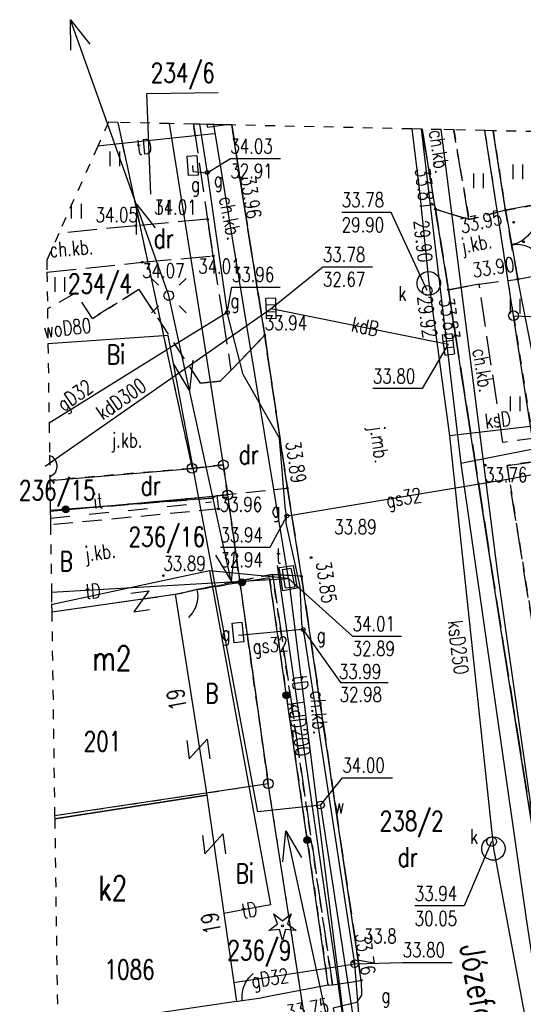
# Model space of a CAD drawing. Extents: x 6550385 to 6550663, y 5985693 to 5985865.
# Tile 4 of 19: x 6550459 to 6550485, y 5985800 to 5985850. Entities that reach past the tile are written whole.
import ezdxf
from ezdxf.enums import TextEntityAlignment as Align

# ---------------------------------------------------------------- set-up
doc = ezdxf.new("R2010")
doc.units = 0
doc.header["$MEASUREMENT"] = 0
for name, pattern in [('1', [2, 1, -1]), ('2', [1, 0.5, -0.5]), ('423', [2, 1.5, -0.5]), ('424', [1.5, 1, -0.5]), ('901', [0])]:
    doc.linetypes.add(name, pattern=pattern)
doc.layers.get('0').update_dxf_attribs({"linetype": 'CONTINUOUS'})
for name, color, linetype in [('202-PUNKT_GRANICZNY', 7, 'CONTINUOUS'), ('210-OZNACZENIE_KONTURU_UZY', 7, 'CONTINUOUS'), ('211-NUMER_DZIALKI_EWIDENCY', 7, 'CONTINUOUS'), ('218-KONTUR_UZYTKU_GRUNTOWE', 7, 'CONTINUOUS'), ('219-DZIALKA_EWIDENCYJNA', 7, 'CONTINUOUS'), ('238-PUNKT_ADRESOWY_BUDYNKU', 7, 'CONTINUOUS'), ('312-BUDYNEK_EWIDENCYJNY', 7, 'CONTINUOUS'), ('312-OZNACZENIE_BUDYNKU_EWI', 7, 'CONTINUOUS'), ('994-NAZWA_ULICY', 7, 'CONTINUOUS'), ('BRAMA', 7, 'CONTINUOUS'), ('CHODNIK', 7, 'CONTINUOUS'), ('CHODNIK-ATR17', 7, 'CONTINUOUS'), ('DRZEWO_IGLASTE', 7, 'CONTINUOUS'), ('FURTKA', 7, 'CONTINUOUS'), ('INNY_OBIEKT_ZAGOSPODAROWAN', 7, 'CONTINUOUS'), ('JEZDNIA', 7, 'CONTINUOUS'), ('JEZDNIA-ATR17', 7, 'CONTINUOUS'), ('KOMORA_PODZIEMNA', 7, 'CONTINUOUS'), ('KRATKA_SCIEKOWA', 7, 'CONTINUOUS'), ('KRAWEZNIK', 7, 'CONTINUOUS'), ('LATARNIA', 7, 'CONTINUOUS'), ('OBUDOWA_OCHRONNA_PRZEWODU', 7, 'CONTINUOUS'), ('OGRODZENIE_TRWALE', 7, 'CONTINUOUS'), ('PIKIETA_NATURALNA', 7, 'CONTINUOUS'), ('PIKIETA_NATURALNA-ATR2', 7, 'CONTINUOUS'), ('PIKIETA_SZTUCZNA', 7, 'CONTINUOUS'), ('PIKIETA_SZTUCZNA-ATR2', 7, 'CONTINUOUS'), ('PRZEWOD_ELEKTROENERGETYCZ0', 7, 'CONTINUOUS'), ('PRZEWOD_GAZOWY', 7, 'CONTINUOUS'), ('PRZEWOD_GAZOWY-ATR1', 7, 'CONTINUOUS'), ('PRZEWOD_KANALIZACYJNY', 7, 'CONTINUOUS'), ('PRZEWOD_KANALIZACYJNY-ATR1', 7, 'CONTINUOUS'), ('PRZEWOD_TELEKOMUNIKACYJNY_', 7, 'CONTINUOUS'), ('PRZEWOD_WODOCIAGOWY', 7, 'CONTINUOUS'), ('PRZEWOD_WODOCIAGOWY-ATR1', 7, 'CONTINUOUS'), ('RZEDNA-ATR2', 7, 'CONTINUOUS'), ('RZEDNA-ATR3', 7, 'CONTINUOUS'), ('STUDNIA_KANALIZACYJNA', 7, 'CONTINUOUS'), ('SZAFA_GAZOWA_LUB_KONTENER', 7, 'CONTINUOUS'), ('SZAFA_GAZOWA_LUB_KONTENER-', 7, 'CONTINUOUS'), ('TRAWNIK', 7, 'CONTINUOUS'), ('WJAZD_DO_POZIEMIA', 7, 'CONTINUOUS'), ('WLAZ_DO_KOMORY_LUB_KANALU', 7, 'CONTINUOUS'), ('WLAZ_DO_KOMORY_LUB_KANALU-', 7, 'CONTINUOUS'), ('WLAZ_DO_KOMORY_LUB_KANALU_', 7, 'CONTINUOUS'), ('ZAKRES', 7, 'CONTINUOUS'), ('ZASUWA_LUB_ZAWOR', 7, 'CONTINUOUS'), ('ZASUWA_LUB_ZAWOR-ATR17', 7, 'CONTINUOUS')]:
    doc.layers.add(name, color=color, linetype=linetype)
doc.styles.add('STYL_ARIAL', font='simplex', dxfattribs={"width": 0.75, "oblique": 0.1})

# ---------------------------------------------------------------- blocks, each defined once
blk = doc.blocks.new('202')
at = {"color": 0}
blk.add_circle((0, 0), 0.25, dxfattribs=at)
blk = doc.blocks.new('US22')
at = {"color": 7}
blk.add_polyline3d([(0, 0.25, 0), (0.1352, 0.2103, 0), (0.2274, 0.1039, 0), (0.2475, -0.0356, 0), (0.1889, -0.1637, 0), (0.0704, -0.2399, 0), (-0.0704, -0.2399, 0), (-0.1889, -0.1637, 0), (-0.2475, -0.0356, 0), (-0.2274, 0.1039, 0), (-0.1352, 0.2103, 0), (0, 0.25, 0)], dxfattribs=at)
blk = doc.blocks.new('US25')
at = {"color": 7}
blk.add_polyline3d([(0.2003, -0.0001, 0), (0.1535, -0.1287, 0), (0.035, -0.1971, 0), (-0.0997, -0.1733, 0), (-0.1876, -0.0685, 0), (-0.1876, 0.0683, 0), (-0.0997, 0.1731, 0), (0.035, 0.1968, 0), (0.1535, 0.1284, 0), (0.2003, -0.0001, 0)], dxfattribs=at)
blk = doc.blocks.new('US05')
at = {"color": 7}
for points in [[(-0.525, 0.25, 0), (-0.175, 0.25, 0)], [(-0.525, -0.25, 0), (-0.525, 0.25, 0)], [(-0.175, 0.25, 0), (0.175, 0.25, 0)], [(-0.175, -0.25, 0), (-0.175, 0.25, 0)], [(0.175, 0.25, 0), (0.525, 0.25, 0)], [(0.175, -0.25, 0), (0.175, 0.25, 0)], [(0.525, -0.25, 0), (0.525, 0.25, 0)], [(-0.525, -0.25, 0), (-0.175, -0.25, 0)], [(-0.175, -0.25, 0), (0.175, -0.25, 0)], [(0.175, -0.25, 0), (0.525, -0.25, 0)]]:
    blk.add_polyline3d(points, dxfattribs=at)
blk = doc.blocks.new('PW02')
at = {"color": 7}
blk.add_polyline3d([(0.045, 0, 0), (0.0318, -0.0318, 0), (0, -0.045, 0), (-0.0318, -0.0318, 0), (-0.045, 0, 0), (-0.0318, 0.0318, 0), (0, 0.045, 0), (0.0318, 0.0318, 0), (0.045, 0, 0)], dxfattribs=at)
blk = doc.blocks.new('OK02')
at = {"color": 7}
for points in [[(-0.75, 1.299, 0), (-0.4963, 1.1147, 0), (-0.2865, 0.8817, 0), (-0.1297, 0.6101, 0), (-0.0328, 0.3119, 0), (0, 0, 0)], [(0, 0, 0), (0.0328, 0.3119, 0), (0.1297, 0.6101, 0), (0.2865, 0.8817, 0), (0.4963, 1.1147, 0), (0.75, 1.299, 0)]]:
    blk.add_polyline3d(points, dxfattribs=at)
blk = doc.blocks.new('OK04')
at = {"color": 7}
blk.add_polyline3d([(0, 0.001, 0), (0.0328, 0.3129, 0), (0.1297, 0.6111, 0), (0.2865, 0.8827, 0), (0.4963, 1.1157, 0), (0.75, 1.3, 0)], dxfattribs=at)
blk = doc.blocks.new('PW01')
at = {"color": 7}
blk.add_polyline3d([(0.045, 0, 0), (0.0318, -0.0318, 0), (0, -0.045, 0), (-0.0318, -0.0318, 0), (-0.045, 0, 0), (-0.0318, 0.0318, 0), (0, 0.045, 0), (0.0318, 0.0318, 0), (0.045, 0, 0)], dxfattribs=at)
blk = doc.blocks.new('TU04')
at = {"color": 7}
for points in [[(0, 0, 0), (0, 0.75, 0)], [(0.5, 0, 0), (0.5, 0.75, 0)]]:
    blk.add_polyline3d(points, dxfattribs=at)
blk = doc.blocks.new('921')
at = {"color": 0}
for p, q in [((-0.25, 0.1), (-0.45, 0.6)), ((-0.45, 0.6), (0, 0.25)), ((0, 0.25), (0.45, 0.6)), ((0.45, 0.6), (0.25, 0.1)), ((-0.7, -0.25), (-0.25, 0.1)), ((0.25, 0.1), (0.7, -0.25)), ((-0.15, -0.2), (-0.7, -0.25)), ((0, -0.75), (-0.15, -0.2)), ((0.15, -0.2), (0, -0.75)), ((0.7, -0.25), (0.15, -0.2))]:
    blk.add_line(p, q, dxfattribs=at)
blk.add_circle((0, 0), 0.05, dxfattribs=at)
blk = doc.blocks.new('504')
at = {"color": 0}
blk.add_lwpolyline([(0.5, 0.25), (0.5, -0.25), (-0.5, -0.25), (-0.5, 0.25)], close=True, dxfattribs=at)
blk = doc.blocks.new('SM01')
at = {"color": 7}
for points in [[(-0.53, 0.531, 0), (-0.883, 0.884, 0)], [(0.531, 0.531, 0), (0.884, 0.884, 0)], [(0, 0.25, 0), (0.1352, 0.2103, 0), (0.2274, 0.1039, 0), (0.2475, -0.0356, 0), (0.1889, -0.1637, 0), (0.0704, -0.2399, 0), (-0.0704, -0.2399, 0), (-0.1889, -0.1637, 0), (-0.2475, -0.0356, 0), (-0.2274, 0.1039, 0), (-0.1352, 0.2103, 0), (0, 0.25, 0)], [(-0.53, -0.53, 0), (-0.883, -0.883, 0)], [(0.531, -0.53, 0), (0.884, -0.883, 0)]]:
    blk.add_polyline3d(points, dxfattribs=at)

msp = doc.modelspace()

# ---------------------------------------------------------------- linework, layer by layer
at = {"layer": '211-NUMER_DZIALKI_EWIDENCY', "color": 7}
for points in [[(6550469.627, 5985846.422, 0), (6550465.956, 5985846.37, 0), (6550466.166, 5985841.231, 0)], [(6550465.163, 5985820.784, 0), (6550466.07, 5985820.904, 0), (6550465.306, 5985819.829, 0), (6550466.118, 5985819.948, 0)], [(6550468.016, 5985813.229, 0), (6550468.144, 5985812.295, 0), (6550469.056, 5985813.314, 0), (6550469.204, 5985812.295, 0)], [(6550468.819, 5985808.364, 0), (6550468.946, 5985807.43, 0), (6550469.859, 5985808.448, 0), (6550470.007, 5985807.43, 0)]]:
    msp.add_polyline3d(points, dxfattribs=at)
at = {"layer": '218-KONTUR_UZYTKU_GRUNTOWE', "color": 3, "linetype": '2'}
for points in [[(6550464.481, 5985844.9, 0), (6550464.715, 5985843.814, 0)], [(6550484.75, 5985835, 0), (6550483.288, 5985844.486, 0)], [(6550464.715, 5985843.814, 0), (6550465.615, 5985839.628, 0)], [(6550465.615, 5985839.628, 0), (6550466.015, 5985837.765, 0)], [(6550484.75, 5985835, 0), (6550488.56, 5985810.57, 0)], [(6550466.683, 5985834.655, 0), (6550468.29, 5985827.18, 0)], [(6550469.89, 5985827.36, 0), (6550468.29, 5985827.18, 0)], [(6550468.29, 5985827.18, 0), (6550469.89, 5985827.36, 0)], [(6550470.11, 5985825.82, 0), (6550469.89, 5985827.36, 0)], [(6550469.89, 5985827.36, 0), (6550470.11, 5985825.82, 0)], [(6550468.29, 5985827.18, 0), (6550461.011, 5985826.558, 0)], [(6550461.033, 5985824.992, 0), (6550470.11, 5985825.82, 0)], [(6550472.19, 5985811.03, 0), (6550470.11, 5985825.82, 0)], [(6550470.11, 5985825.82, 0), (6550472.19, 5985811.03, 0)], [(6550461.255, 5985809.388, 0), (6550472.19, 5985811.03, 0)], [(6550478.09, 5985773.16, 0), (6550472.19, 5985811.03, 0)]]:
    msp.add_polyline3d(points, dxfattribs=at)
at = {"layer": '219-DZIALKA_EWIDENCYJNA', "color": 7}
for points in [[(6550464.481, 5985844.9, 0), (6550466.83, 5985833.973, 0)], [(6550467.125, 5985844.842, 0), (6550468.783, 5985834.358, 0)], [(6550484.75, 5985835, 0), (6550483.288, 5985844.486, 0)], [(6550487.37, 5985817.92, 0), (6550484.75, 5985835, 0)], [(6550484.75, 5985835, 0), (6550519.33, 5985833.62, 0)], [(6550466.83, 5985833.973, 0), (6550466.987, 5985833.242, 0)], [(6550468.783, 5985834.358, 0), (6550469.89, 5985827.36, 0)], [(6550466.987, 5985833.242, 0), (6550468.29, 5985827.18, 0)], [(6550468.29, 5985827.18, 0), (6550469.89, 5985827.36, 0)], [(6550469.89, 5985827.36, 0), (6550470.11, 5985825.82, 0)], [(6550461.011, 5985826.558, 0), (6550468.29, 5985827.18, 0)], [(6550461.033, 5985824.992, 0), (6550470.11, 5985825.82, 0)], [(6550470.11, 5985825.82, 0), (6550472.19, 5985811.03, 0)], [(6550461.255, 5985809.388, 0), (6550472.19, 5985811.03, 0)], [(6550478.09, 5985773.16, 0), (6550472.19, 5985811.03, 0)]]:
    msp.add_polyline3d(points, dxfattribs=at)
at = {"layer": '312-BUDYNEK_EWIDENCYJNY', "color": 7}
for points in [[(6550461.107, 5985819.833, 0), (6550467.43, 5985820.73, 0)], [(6550467.43, 5985820.73, 0), (6550469.04, 5985810.44, 0)], [(6550469.04, 5985810.44, 0), (6550461.258, 5985809.227, 0)], [(6550461.258, 5985809.227, 0), (6550469.04, 5985810.44, 0)], [(6550469.04, 5985810.44, 0), (6550470.56, 5985799.87, 0)], [(6550470.56, 5985799.87, 0), (6550461.41, 5985798.512, 0)]]:
    msp.add_polyline3d(points, dxfattribs=at)
at = {"layer": 'BRAMA', "color": 7}
msp.add_polyline3d([(6550484.34, 5985840.4, 0), (6550484.97, 5985836.87, 0)], dxfattribs=at)
at = {"layer": 'CHODNIK', "color": 7, "linetype": '423'}
for points in [[(6550468.369, 5985844.814, 0), (6550469.08, 5985839.94, 0), (6550469.37, 5985838.06, 0), (6550469.842, 5985835.016, 0)], [(6550470.28, 5985832.19, 0), (6550472.01, 5985834, 0), (6550470.73, 5985842.08, 0), (6550470.335, 5985844.771, 0)], [(6550480.069, 5985844.557, 0), (6550480.75, 5985840.46, 0), (6550482.47, 5985839.93, 0), (6550481.687, 5985844.521, 0)], [(6550460.859, 5985837.237, 0), (6550465.73, 5985837.74, 0), (6550469.37, 5985838.06, 0), (6550469.08, 5985839.94, 0)], [(6550469.08, 5985839.94, 0), (6550465.41, 5985839.61, 0), (6550461.462, 5985839.212, 0)], [(6550492.05, 5985780.56, 0), (6550489.4, 5985796.51, 0), (6550486.22, 5985816.22, 0), (6550485.82, 5985818.58, 0), (6550484.42, 5985827.33, 0), (6550486.6, 5985827.62, 0), (6550486.42, 5985828.79, 0), (6550484.2, 5985828.51, 0), (6550482.99, 5985836.62, 0), (6550481.42, 5985836.33, 0), (6550484.26, 5985817.99, 0), (6550487.76, 5985795.93, 0), (6550490.37, 5985780.28, 0), (6550491.12, 5985778.56, 0), (6550492.79, 5985776.33, 0), (6550494.63, 5985778.1, 0), (6550492.05, 5985780.56, 0)], [(6550469.842, 5985835.016, 0), (6550470.28, 5985832.19, 0)], [(6550472.41, 5985821.75, 0), (6550475.48, 5985800.72, 0), (6550476.95, 5985800.95, 0), (6550473.89, 5985821.65, 0), (6550472.41, 5985821.75, 0)]]:
    msp.add_polyline3d(points, dxfattribs=at)
at = {"layer": 'FURTKA', "color": 7}
for points in [[(6550468.54, 5985820.97, 0), (6550467.78, 5985820.79, 0)], [(6550470.86, 5985799.91, 0), (6550471.85, 5985800.05, 0)]]:
    msp.add_polyline3d(points, dxfattribs=at)
at = {"layer": 'INNY_OBIEKT_ZAGOSPODAROWAN', "color": 7, "linetype": '1'}
msp.add_polyline3d([(6550461.038, 5985824.626, 0), (6550469.28, 5985825.46, 0)], dxfattribs=at)
at = {"layer": 'JEZDNIA', "color": 7, "linetype": '424'}
for points in [[(6550470.335, 5985844.771, 0), (6550470.73, 5985842.08, 0), (6550472.01, 5985834, 0), (6550473.17, 5985826.17, 0), (6550473.89, 5985821.65, 0), (6550476.95, 5985800.95, 0), (6550476.97, 5985800.19, 0), (6550476.71, 5985799.81, 0), (6550475.52, 5985799.53, 0), (6550476.07, 5985796.35, 0), (6550477.1, 5985796.22, 0), (6550477.86, 5985796.04, 0), (6550478.33, 5985795.87, 0), (6550479.24, 5985795.33, 0), (6550479.91, 5985794.72, 0), (6550480.62, 5985793.52, 0), (6550484.24, 5985774.8, 0), (6550484.84, 5985770.58, 0), (6550485.57, 5985759, 0)], [(6550480.75, 5985840.46, 0), (6550480.069, 5985844.557, 0)], [(6550482.99, 5985836.62, 0), (6550484.97, 5985836.87, 0), (6550484.34, 5985840.4, 0), (6550482.47, 5985839.93, 0), (6550480.75, 5985840.46, 0), (6550481.42, 5985836.33, 0), (6550482.99, 5985836.62, 0)], [(6550481.42, 5985836.33, 0), (6550480.75, 5985840.46, 0)], [(6550471.295, 5985833.252, 0), (6550470.28, 5985832.19, 0), (6550469.73, 5985831.65, 0), (6550468.73, 5985831.54, 0), (6550465.57, 5985836.35, 0), (6550463.19, 5985834.86, 0), (6550462.34, 5985836.18, 0), (6550460.886, 5985835.351, 0)], [(6550484.26, 5985817.99, 0), (6550481.42, 5985836.33, 0)], [(6550472.471, 5985826.096, 0), (6550473.17, 5985826.17, 0), (6550472.01, 5985834, 0), (6550471.295, 5985833.252, 0)], [(6550461.033, 5985825.015, 0), (6550469.32, 5985825.66, 0), (6550469.56, 5985825.79, 0), (6550472.471, 5985826.096, 0)], [(6550469.56, 5985825.79, 0), (6550469.65, 5985825.1, 0)], [(6550469.65, 5985825.1, 0), (6550461.043, 5985824.281, 0)], [(6550467.43, 5985820.73, 0), (6550472.41, 5985821.75, 0)], [(6550472.41, 5985821.75, 0), (6550473.89, 5985821.65, 0)], [(6550461.107, 5985819.828, 0), (6550467.43, 5985820.73, 0)], [(6550487.76, 5985795.93, 0), (6550484.26, 5985817.99, 0)]]:
    msp.add_polyline3d(points, dxfattribs=at)
at = {"layer": 'KOMORA_PODZIEMNA', "color": 30}
for points in [[(6550469.918, 5985844.78, 0), (6550469.92, 5985844.76, 0), (6550469.09, 5985844.65, 0), (6550469.069, 5985844.799, 0)], [(6550472.75, 5985822.1, 0), (6550473.47, 5985822.21, 0), (6550473.67, 5985821.04, 0), (6550472.93, 5985820.91, 0), (6550472.75, 5985822.1, 0)]]:
    msp.add_polyline3d(points, dxfattribs=at)
at = {"layer": 'KRAWEZNIK', "color": 7}
for points in [[(6550468.73, 5985831.54, 0), (6550469.73, 5985831.65, 0), (6550470.28, 5985832.19, 0), (6550472.01, 5985834, 0), (6550470.73, 5985842.08, 0), (6550470.335, 5985844.771, 0)], [(6550507.82, 5985770.81, 0), (6550498.03, 5985773.29, 0), (6550496.52, 5985773.8, 0), (6550495.64, 5985774.34, 0), (6550494.75, 5985774.91, 0), (6550493.66, 5985775.63, 0), (6550492.79, 5985776.33, 0), (6550491.12, 5985778.56, 0), (6550490.37, 5985780.28, 0), (6550487.76, 5985795.93, 0), (6550484.26, 5985817.99, 0), (6550481.42, 5985836.33, 0), (6550480.75, 5985840.46, 0), (6550480.069, 5985844.557, 0)], [(6550476.95, 5985800.95, 0), (6550473.89, 5985821.65, 0), (6550473.17, 5985826.17, 0), (6550472.01, 5985834, 0)], [(6550476.95, 5985800.95, 0), (6550476.97, 5985800.19, 0), (6550476.71, 5985799.81, 0), (6550475.52, 5985799.53, 0)]]:
    msp.add_polyline3d(points, dxfattribs=at)
at = {"layer": 'OBUDOWA_OCHRONNA_PRZEWODU', "color": 52}
msp.add_polyline3d([(6550473.39, 5985824.78, 0), (6550484.55, 5985826.65, 0)], dxfattribs=at)
at = {"layer": 'OGRODZENIE_TRWALE', "color": 7, "linetype": '901'}
for points in [[(6550484.34, 5985840.4, 0), (6550483.708, 5985844.477, 0)], [(6550485.69, 5985833.24, 0), (6550484.97, 5985836.87, 0)], [(6550469.3, 5985825.66, 0), (6550461.033, 5985825.016, 0)], [(6550475.26, 5985800.71, 0), (6550472.25, 5985821.57, 0), (6550468.54, 5985820.97, 0)], [(6550467.43, 5985820.73, 0), (6550467.78, 5985820.79, 0)], [(6550475.26, 5985800.71, 0), (6550471.85, 5985800.05, 0)], [(6550470.56, 5985799.87, 0), (6550470.86, 5985799.91, 0)]]:
    msp.add_polyline3d(points, dxfattribs=at)
at = {"layer": 'OGRODZENIE_TRWALE', "color": 7}
for centre, radius in [((6550461.823, 5985825.077), 0.175), ((6550461.823, 5985825.077), 0.158), ((6550461.823, 5985825.077), 0.14), ((6550461.823, 5985825.077), 0.122), ((6550461.823, 5985825.077), 0.105), ((6550461.823, 5985825.077), 0.0875), ((6550461.823, 5985825.077), 0.07), ((6550461.823, 5985825.077), 0.0525), ((6550461.823, 5985825.077), 0.035), ((6550470.844, 5985821.343), 0.175), ((6550470.844, 5985821.343), 0.158), ((6550470.844, 5985821.343), 0.14), ((6550470.844, 5985821.343), 0.122), ((6550470.844, 5985821.343), 0.105), ((6550470.844, 5985821.343), 0.0875), ((6550470.844, 5985821.343), 0.07), ((6550470.844, 5985821.343), 0.0525), ((6550470.844, 5985821.343), 0.035), ((6550473.118, 5985815.556), 0.175), ((6550473.118, 5985815.556), 0.158), ((6550473.118, 5985815.556), 0.14), ((6550473.118, 5985815.556), 0.122), ((6550473.118, 5985815.556), 0.105), ((6550473.118, 5985815.556), 0.0875), ((6550473.118, 5985815.556), 0.07), ((6550473.118, 5985815.556), 0.0525), ((6550473.118, 5985815.556), 0.035), ((6550474.189, 5985808.133), 0.175), ((6550474.189, 5985808.133), 0.158), ((6550474.189, 5985808.133), 0.14), ((6550474.189, 5985808.133), 0.122), ((6550474.189, 5985808.133), 0.105), ((6550474.189, 5985808.133), 0.0875), ((6550474.189, 5985808.133), 0.07), ((6550474.189, 5985808.133), 0.0525), ((6550474.189, 5985808.133), 0.035)]:
    msp.add_circle(centre, radius, dxfattribs=at)
at = {"layer": 'PRZEWOD_ELEKTROENERGETYCZ0', "color": 1}
for points in [[(6550470.292, 5985821.402, 0), (6550467.099, 5985836.04, 0), (6550462.065, 5985850.165, 0), (6550463.051, 5985848.917, 0)], [(6550462.091, 5985848.597, 0), (6550462.071, 5985850.154, 0)], [(6550465.451, 5985839.154, 0), (6550465.458, 5985840.689, 0), (6550466.394, 5985839.509, 0)], [(6550468.334, 5985832.721, 0), (6550468.157, 5985831.167, 0), (6550467.357, 5985832.509, 0)], [(6550469.495, 5985822.726, 0), (6550470.302, 5985821.386, 0), (6550470.459, 5985822.919, 0)], [(6550472.93, 5985807.027, 0), (6550473.096, 5985808.613, 0), (6550473.889, 5985807.242, 0)], [(6550473.101, 5985808.58, 0), (6550476.278, 5985793.936, 0)]]:
    msp.add_polyline3d(points, dxfattribs=at)
at = {"layer": 'PRZEWOD_GAZOWY', "color": 40}
for points in [[(6550468.665, 5985844.808, 0), (6550469.06, 5985842.32, 0), (6550470.09, 5985835.17, 0)], [(6550468.32, 5985842.69, 0), (6550468.33, 5985842.38, 0), (6550469.06, 5985842.32, 0)], [(6550469.842, 5985835.016, 0), (6550468.783, 5985834.358, 0)], [(6550470.09, 5985835.17, 0), (6550469.842, 5985835.016, 0)], [(6550494, 5985757.89, 0), (6550481.85, 5985757.71, 0), (6550480.27, 5985775.7, 0), (6550480.07, 5985779.22, 0), (6550479.68, 5985780.79, 0), (6550477.18, 5985794.77, 0), (6550476.62, 5985801.8, 0), (6550474.05, 5985818.62, 0), (6550473.97, 5985818.93, 0), (6550473.91, 5985819.24, 0), (6550473.83, 5985821.12, 0), (6550473.11, 5985824.37, 0), (6550473.12, 5985824.76, 0), (6550473.05, 5985825.2, 0), (6550472.76, 5985828.73, 0), (6550470.9, 5985831.99, 0), (6550470.09, 5985835.17, 0)], [(6550468.783, 5985834.358, 0), (6550467.187, 5985833.366, 0)], [(6550467.187, 5985833.366, 0), (6550466.987, 5985833.242, 0)], [(6550466.987, 5985833.242, 0), (6550460.969, 5985829.503, 0)], [(6550473.12, 5985824.76, 0), (6550473.39, 5985824.78, 0), (6550484.55, 5985826.65, 0), (6550486.43, 5985827, 0)], [(6550473.97, 5985818.93, 0), (6550470.67, 5985818.62, 0)], [(6550470.42, 5985800.84, 0), (6550476.62, 5985801.8, 0)]]:
    msp.add_polyline3d(points, dxfattribs=at)
at = {"layer": 'PRZEWOD_KANALIZACYJNY', "color": 34}
for points in [[(6550479.536, 5985844.569, 0), (6550479.93, 5985841.36, 0), (6550480.41, 5985836.66, 0), (6550481.48, 5985828.84, 0), (6550483.72, 5985807.7, 0), (6550489.93, 5985774.41, 0)], [(6550460.77, 5985827.29, 0), (6550472.34, 5985835.37, 0)], [(6550472.34, 5985835.37, 0), (6550481.41, 5985833.54, 0)], [(6550487.11, 5985829.49, 0), (6550481.48, 5985828.84, 0)], [(6550472.64, 5985822.21, 0), (6550476.32, 5985796.9, 0), (6550478.96, 5985774.98, 0), (6550482.78, 5985774.65, 0)]]:
    msp.add_polyline3d(points, dxfattribs=at)
at = {"layer": 'PRZEWOD_TELEKOMUNIKACYJNY_', "color": 30}
for points in [[(6550471.295, 5985833.252, 0), (6550469.397, 5985844.792, 0)], [(6550495.93, 5985745.11, 0), (6550497.17, 5985746.87, 0), (6550497.55, 5985754.39, 0), (6550494.48, 5985765.63, 0), (6550490.55, 5985775.54, 0), (6550483.95, 5985821.8, 0), (6550481.037, 5985844.536, 0)], [(6550468.457, 5985844.208, 0), (6550464.715, 5985843.814, 0)], [(6550469.42, 5985844.31, 0), (6550468.457, 5985844.208, 0)], [(6550464.715, 5985843.814, 0), (6550463.469, 5985843.683, 0)], [(6550472.471, 5985826.096, 0), (6550471.295, 5985833.252, 0)], [(6550473.22, 5985821.54, 0), (6550472.471, 5985826.096, 0)], [(6550473.22, 5985821.54, 0), (6550469.18, 5985821.93, 0), (6550461.15, 5985820.2, 0), (6550461.101, 5985820.219, 0)], [(6550469.18, 5985821.93, 0), (6550472.31, 5985804.82, 0), (6550469.91, 5985804.38, 0)], [(6550461.092, 5985820.831, 0), (6550473.22, 5985821.54, 0)], [(6550473.22, 5985821.54, 0), (6550478.14, 5985782.23, 0), (6550479.93, 5985773.44, 0), (6550481.12, 5985751.99, 0), (6550481.71, 5985745.24, 0), (6550481.64, 5985744.67, 0)]]:
    msp.add_polyline3d(points, dxfattribs=at)
at = {"layer": 'PRZEWOD_WODOCIAGOWY', "color": 5}
for points in [[(6550480.022, 5985844.558, 0), (6550482.06, 5985827.42, 0)], [(6550466.83, 5985833.973, 0), (6550460.911, 5985833.561, 0)], [(6550467.187, 5985833.366, 0), (6550467.07, 5985833.99, 0), (6550466.83, 5985833.973, 0)], [(6550474.87, 5985809.93, 0), (6550471.65, 5985809.58, 0), (6550467.187, 5985833.366, 0)], [(6550497.12, 5985830.41, 0), (6550482.06, 5985827.42, 0)], [(6550482.06, 5985827.42, 0), (6550485.42, 5985803.99, 0), (6550490.73, 5985769.14, 0), (6550490.95, 5985768.36, 0)], [(6550474.87, 5985809.93, 0), (6550476.68, 5985798.13, 0), (6550477.01, 5985795.95, 0), (6550478.77, 5985783.76, 0), (6550479.5, 5985772.49, 0), (6550480.14, 5985756.12, 0)]]:
    msp.add_polyline3d(points, dxfattribs=at)
at = {"layer": 'RZEDNA-ATR2', "color": 7}
for points in [[(6550469.06, 5985842.32, 0), (6550470.25, 5985843.05, 0), (6550472.814, 5985843.05, 0)], [(6550480.33, 5985836.29, 0), (6550478.49, 5985840.29, 0), (6550475.953, 5985840.29, 0)], [(6550472.34, 5985835.37, 0), (6550474.99, 5985837.5, 0), (6550477.527, 5985837.5, 0)], [(6550470.09, 5985835.17, 0), (6550470.33, 5985836.47, 0), (6550472.803, 5985836.47, 0)], [(6550481.41, 5985833.54, 0), (6550480.08, 5985831.27, 0), (6550477.548, 5985831.27, 0)], [(6550473.14, 5985824.74, 0), (6550472.28, 5985823.13, 0), (6550469.743, 5985823.13, 0)], [(6550473.22, 5985821.54, 0), (6550476.51, 5985818.58, 0), (6550479.015, 5985818.58, 0)], [(6550473.97, 5985818.93, 0), (6550475.893, 5985816.216, 0), (6550478.331, 5985816.216, 0)], [(6550474.87, 5985809.93, 0), (6550475.99, 5985811.33, 0), (6550478.548, 5985811.33, 0)], [(6550483.63, 5985808.06, 0), (6550482.23, 5985804.76, 0), (6550479.693, 5985804.76, 0)], [(6550476.62, 5985801.8, 0), (6550479.07, 5985801.87, 0), (6550481.602, 5985801.87, 0)]]:
    msp.add_polyline3d(points, dxfattribs=at)
at = {"layer": 'STUDNIA_KANALIZACYJNA', "color": 34}
for points in [[(6550479.97, 5985836.26, 0), (6550479.89, 5985836.36, 0), (6550479.84, 5985836.47, 0), (6550479.81, 5985836.59, 0), (6550479.81, 5985836.72, 0), (6550479.84, 5985836.84, 0), (6550479.89, 5985836.96, 0), (6550479.96, 5985837.06, 0), (6550480.05, 5985837.14, 0), (6550480.16, 5985837.21, 0), (6550480.28, 5985837.25, 0), (6550480.41, 5985837.26, 0), (6550480.53, 5985837.25, 0), (6550480.65, 5985837.21, 0), (6550480.76, 5985837.15, 0), (6550480.85, 5985837.06, 0), (6550480.93, 5985836.96, 0), (6550480.98, 5985836.85, 0), (6550481.01, 5985836.73, 0), (6550481.01, 5985836.6, 0), (6550480.98, 5985836.48, 0), (6550480.93, 5985836.36, 0), (6550480.86, 5985836.26, 0), (6550480.77, 5985836.18, 0), (6550480.66, 5985836.11, 0), (6550480.54, 5985836.07, 0), (6550480.41, 5985836.06, 0), (6550480.29, 5985836.07, 0), (6550480.17, 5985836.11, 0), (6550480.06, 5985836.17, 0), (6550479.97, 5985836.26, 0)], [(6550460.992, 5985827.846, 0), (6550461.01, 5985827.84, 0), (6550461.12, 5985827.78, 0), (6550461.21, 5985827.69, 0), (6550461.29, 5985827.59, 0), (6550461.34, 5985827.48, 0), (6550461.37, 5985827.36, 0), (6550461.37, 5985827.23, 0), (6550461.34, 5985827.11, 0), (6550461.29, 5985826.99, 0), (6550461.22, 5985826.89, 0), (6550461.13, 5985826.81, 0), (6550461.02, 5985826.74, 0), (6550461.008, 5985826.736, 0)], [(6550483.28, 5985807.3, 0), (6550483.2, 5985807.4, 0), (6550483.15, 5985807.51, 0), (6550483.12, 5985807.63, 0), (6550483.12, 5985807.76, 0), (6550483.15, 5985807.88, 0), (6550483.2, 5985808, 0), (6550483.27, 5985808.1, 0), (6550483.36, 5985808.18, 0), (6550483.47, 5985808.25, 0), (6550483.59, 5985808.29, 0), (6550483.72, 5985808.3, 0), (6550483.84, 5985808.29, 0), (6550483.96, 5985808.25, 0), (6550484.07, 5985808.19, 0), (6550484.16, 5985808.1, 0), (6550484.24, 5985808, 0), (6550484.29, 5985807.89, 0), (6550484.32, 5985807.77, 0), (6550484.32, 5985807.64, 0), (6550484.29, 5985807.52, 0), (6550484.24, 5985807.4, 0), (6550484.17, 5985807.3, 0), (6550484.08, 5985807.22, 0), (6550483.97, 5985807.15, 0), (6550483.85, 5985807.11, 0), (6550483.72, 5985807.1, 0), (6550483.6, 5985807.11, 0), (6550483.48, 5985807.15, 0), (6550483.37, 5985807.21, 0), (6550483.28, 5985807.3, 0)]]:
    msp.add_polyline3d(points, dxfattribs=at)
at = {"layer": 'TRAWNIK', "color": 7, "linetype": '2'}
for points in [[(6550468.457, 5985844.208, 0), (6550468.369, 5985844.814, 0)], [(6550481.687, 5985844.521, 0), (6550482.47, 5985839.93, 0)], [(6550484.34, 5985840.4, 0), (6550484.34, 5985840.4, 0), (6550483.708, 5985844.477, 0)], [(6550483.708, 5985844.477, 0), (6550484.34, 5985840.4, 0)], [(6550484.34, 5985840.4, 0), (6550484.34, 5985840.4, 0), (6550491.19, 5985841.67, 0), (6550490.88, 5985844.319, 0)], [(6550482.47, 5985839.93, 0), (6550484.34, 5985840.4, 0)], [(6550463.19, 5985834.86, 0), (6550465.57, 5985836.35, 0), (6550466.683, 5985834.655, 0)], [(6550486.6, 5985827.62, 0), (6550484.42, 5985827.33, 0), (6550485.82, 5985818.58, 0), (6550486.22, 5985816.22, 0), (6550488.57, 5985816.42, 0), (6550486.6, 5985827.62, 0)], [(6550468.54, 5985820.97, 0), (6550472.25, 5985821.57, 0), (6550475.26, 5985800.71, 0), (6550475.48, 5985800.72, 0), (6550472.41, 5985821.75, 0), (6550468.54, 5985820.97, 0)]]:
    msp.add_polyline3d(points, dxfattribs=at)
at = {"layer": 'WJAZD_DO_POZIEMIA', "color": 7}
msp.add_polyline3d([(6550491.61, 5985838.12, 0), (6550491.19, 5985841.67, 0), (6550484.34, 5985840.4, 0), (6550484.97, 5985836.87, 0), (6550491.61, 5985838.12, 0)], dxfattribs=at)
at = {"layer": 'WLAZ_DO_KOMORY_LUB_KANALU', "color": 7}
msp.add_polyline3d([(6550472.92, 5985822, 0), (6550473.34, 5985822.06, 0), (6550473.56, 5985821.1, 0), (6550473.07, 5985821.05, 0), (6550472.92, 5985822, 0)], dxfattribs=at)
at = {"layer": 'ZAKRES', "color": 5, "linetype": '2'}
msp.add_polyline3d([(6550490.88, 5985844.319, 0), (6550483.708, 5985844.477, 0), (6550483.708, 5985844.477, 0), (6550483.288, 5985844.486, 0), (6550483.288, 5985844.486, 0), (6550481.687, 5985844.521, 0), (6550481.687, 5985844.521, 0), (6550481.037, 5985844.536, 0), (6550480.069, 5985844.557, 0), (6550480.069, 5985844.557, 0), (6550480.069, 5985844.557, 0), (6550480.022, 5985844.558, 0), (6550479.536, 5985844.569, 0), (6550470.335, 5985844.771, 0), (6550470.335, 5985844.771, 0), (6550469.918, 5985844.78, 0), (6550469.397, 5985844.792, 0), (6550469.069, 5985844.799, 0), (6550468.665, 5985844.808, 0), (6550468.369, 5985844.814, 0), (6550468.369, 5985844.814, 0), (6550467.125, 5985844.842, 0), (6550464.481, 5985844.9, 0), (6550464.481, 5985844.9, 0), (6550464.02, 5985844.91, 0), (6550463.469, 5985843.683, 0), (6550461.462, 5985839.212, 0), (6550461.462, 5985839.212, 0), (6550460.85, 5985837.85, 0), (6550460.859, 5985837.237, 0), (6550460.859, 5985837.237, 0), (6550460.886, 5985835.351, 0), (6550460.911, 5985833.561, 0), (6550460.969, 5985829.503, 0), (6550460.992, 5985827.846, 0), (6550461.008, 5985826.736, 0), (6550461.011, 5985826.558, 0), (6550461.011, 5985826.558, 0), (6550461.033, 5985825.016, 0), (6550461.033, 5985825.015, 0), (6550461.033, 5985824.992, 0), (6550461.033, 5985824.992, 0), (6550461.038, 5985824.626, 0), (6550461.043, 5985824.281, 0), (6550461.092, 5985820.831, 0), (6550461.101, 5985820.219, 0), (6550461.107, 5985819.833, 0), (6550461.107, 5985819.828, 0), (6550461.255, 5985809.388, 0), (6550461.255, 5985809.388, 0), (6550461.258, 5985809.227, 0), (6550461.258, 5985809.227, 0), (6550461.41, 5985798.512, 0)], dxfattribs=at)
at = {"layer": 'ZASUWA_LUB_ZAWOR-ATR17', "color": 52}
for points in [[(6550468.995, 5985842.268, 0), (6550468.969, 5985842.34, 0), (6550469.001, 5985842.41, 0), (6550469.073, 5985842.436, 0), (6550469.142, 5985842.403, 0), (6550469.168, 5985842.331, 0), (6550469.136, 5985842.262, 0), (6550469.064, 5985842.236, 0), (6550468.995, 5985842.268, 0)], [(6550470.028, 5985835.102, 0), (6550470.002, 5985835.174, 0), (6550470.034, 5985835.243, 0), (6550470.106, 5985835.27, 0), (6550470.175, 5985835.237, 0), (6550470.201, 5985835.165, 0), (6550470.169, 5985835.096, 0), (6550470.097, 5985835.07, 0), (6550470.028, 5985835.102, 0)], [(6550473.065, 5985824.675, 0), (6550473.039, 5985824.747, 0), (6550473.071, 5985824.816, 0), (6550473.143, 5985824.843, 0), (6550473.213, 5985824.81, 0), (6550473.239, 5985824.738, 0), (6550473.206, 5985824.669, 0), (6550473.134, 5985824.643, 0), (6550473.065, 5985824.675, 0)], [(6550473.902, 5985818.851, 0), (6550473.876, 5985818.923, 0), (6550473.908, 5985818.992, 0), (6550473.98, 5985819.018, 0), (6550474.05, 5985818.986, 0), (6550474.076, 5985818.913, 0), (6550474.043, 5985818.844, 0), (6550473.971, 5985818.818, 0), (6550473.902, 5985818.851, 0)]]:
    msp.add_polyline3d(points, dxfattribs=at)

# ---------------------------------------------------------------- block references
at = {"layer": '202-PUNKT_GRANICZNY', "color": 7}
for p in [(6550484.75, 5985835), (6550468.29, 5985827.18), (6550469.89, 5985827.36), (6550470.11, 5985825.82), (6550472.19, 5985811.03)]:
    msp.add_blockref('202', p, dxfattribs=at)
at = {"layer": 'BRAMA', "color": 7, "rotation": 280.11907}
msp.add_blockref('OK02', (6550484.655, 5985838.635), dxfattribs=at)
at = {"layer": 'DRZEWO_IGLASTE', "color": 3}
msp.add_blockref('921', (6550472.92, 5985803.75), dxfattribs=at)
at = {"layer": 'FURTKA', "color": 7}
for p, rotation in [((6550468.54, 5985820.97), 193.32742), ((6550470.86, 5985799.91), 8.05006)]:
    msp.add_blockref('OK04', p, dxfattribs=dict(at, rotation=rotation))
at = {"layer": 'KRATKA_SCIEKOWA', "color": 34}
for p, rotation in [((6550472.34, 5985835.37), 91.51282), ((6550481.41, 5985833.54), 277.5923199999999)]:
    msp.add_blockref('US05', p, dxfattribs=dict(at, rotation=rotation))
at = {"layer": 'LATARNIA', "color": 7}
msp.add_blockref('SM01', (6550467.1, 5985836.03), dxfattribs=at)
at = {"layer": 'PIKIETA_NATURALNA', "color": 7}
msp.add_blockref('PW01', (6550476.57, 5985801.88), dxfattribs=at)
at = {"layer": 'PIKIETA_SZTUCZNA', "color": 7}
for p in [(6550470.73, 5985842.08), (6550480.75, 5985840.46), (6550484.34, 5985840.4), (6550469.08, 5985839.94), (6550465.41, 5985839.61), (6550469.37, 5985838.06), (6550465.73, 5985837.74), (6550484.97, 5985836.87), (6550481.42, 5985836.33), (6550472.01, 5985834), (6550483.3, 5985827.34), (6550473.17, 5985826.17), (6550469.65, 5985825.1), (6550466.82, 5985821.68), (6550473.89, 5985821.65), (6550476.95, 5985800.95)]:
    msp.add_blockref('PW01', p, dxfattribs=at)
at = {"layer": 'PIKIETA_SZTUCZNA', "color": 7, "rotation": 180.00042}
msp.add_blockref('PW01', (6550474.39, 5985822.61), dxfattribs=at)
at = {"layer": 'SZAFA_GAZOWA_LUB_KONTENER', "color": 52}
for p, rotation in [((6550468.32, 5985842.69), 273.42119), ((6550470.64, 5985818.77), 95.39747)]:
    msp.add_blockref('504', p, dxfattribs=dict(at, rotation=rotation))
at = {"layer": 'TRAWNIK', "color": 7}
for p in [(6550464.089, 5985842.669), (6550484.729, 5985841.999), (6550482.719, 5985841.529), (6550462.121, 5985839.973), (6550466.589, 5985840.169), (6550461.274, 5985836.227), (6550484.589, 5985835.109), (6550484.589, 5985830.109)]:
    msp.add_blockref('TU04', p, dxfattribs=at)
at = {"layer": 'WJAZD_DO_POZIEMIA', "color": 7}
for p in [(6550484.758, 5985839.788), (6550485.258, 5985838.788)]:
    msp.add_blockref('PW02', p, dxfattribs=at)
at = {"layer": 'WLAZ_DO_KOMORY_LUB_KANALU_', "color": 7}
for p in [(6550480.33, 5985836.29), (6550483.63, 5985808.06)]:
    msp.add_blockref('US22', p, dxfattribs=at)
at = {"layer": 'ZASUWA_LUB_ZAWOR', "color": 5}
msp.add_blockref('US25', (6550474.87, 5985809.93), dxfattribs=at)
at = {"layer": 'ZASUWA_LUB_ZAWOR', "color": 40, "rotation": 279.87269}
msp.add_blockref('US25', (6550476.62, 5985801.8), dxfattribs=at)

# ---------------------------------------------------------------- texts
at = {"layer": '210-OZNACZENIE_KONTURU_UZY', "color": 3, "style": 'STYL_ARIAL', "width": 0.75}
for s, p in [('dr', (6550466.326, 5985838.46)), ('Bi', (6550463.922, 5985832.51)), ('dr', (6550470.678, 5985827.396)), ('dr', (6550465.658, 5985825.799)), ('B', (6550461.505, 5985821.913)), ('B', (6550468.965, 5985815.155)), ('dr', (6550478.819, 5985806.768)), ('Bi', (6550470.52, 5985805.926))]:
    msp.add_text(s, height=1, dxfattribs=at).set_placement(p)
at = {"layer": '211-NUMER_DZIALKI_EWIDENCY', "color": 7, "style": 'STYL_ARIAL', "width": 0.75}
for s, p in [('234/6', (6550466.177, 5985846.939)), ('234/4', (6550461.936, 5985836.138)), ('236/15', (6550459.424, 5985825.553)), ('236/16', (6550465.037, 5985823.174)), ('238/2', (6550477.897, 5985808.617)), ('236/9', (6550470.099, 5985801.988))]:
    msp.add_text(s, height=1, dxfattribs=at).set_placement(p)
at = {"layer": '238-PUNKT_ADRESOWY_BUDYNKU', "color": 7, "style": 'STYL_ARIAL', "width": 0.75}
for rotation, p in [(100.101, (6550467.929, 5985815.409)), (100.102, (6550469.686, 5985803.942))]:
    msp.add_text('19', height=0.875, rotation=rotation, dxfattribs=at).set_placement(p, align=Align.CENTER)
at = {"layer": '312-OZNACZENIE_BUDYNKU_EWI', "color": 7, "style": 'STYL_ARIAL', "width": 0.75}
for s, p in [('m2', (6550464.185, 5985816.83)), ('k2', (6550464.23, 5985805.046))]:
    msp.add_text(s, height=1.25, dxfattribs=at).set_placement(p, align=Align.CENTER)
for s, p in [('201', (6550462.739, 5985812.695)), ('1086', (6550463.804, 5985801.005))]:
    msp.add_text(s, height=1, dxfattribs=at).set_placement(p)
at = {"layer": '994-NAZWA_ULICY', "color": 7, "style": 'STYL_ARIAL', "width": 0.75}
msp.add_text('Józefa Wybickiego', height=1.25, rotation=279.6763, dxfattribs=at).set_placement((6550482.005, 5985802.701))
at = {"layer": 'CHODNIK-ATR17', "color": 7, "style": 'STYL_ARIAL', "width": 0.75}
for rotation, p in [(278.562, (6550480.416, 5985844.462)), (281.389, (6550469.665, 5985841.022)), (4.267, (6550461.021, 5985837.995)), (279.462, (6550482.642, 5985833.252)), (274.447, (6550474.335, 5985815.76))]:
    msp.add_text('ch.kb.', height=0.75, rotation=rotation, dxfattribs=at).set_placement(p)
at = {"layer": 'INNY_OBIEKT_ZAGOSPODAROWAN', "color": 7, "style": 'STYL_ARIAL', "width": 0.75}
msp.add_text('it', height=0.75, rotation=5.778, dxfattribs=at).set_placement((6550463.274, 5985825.115))
at = {"layer": 'JEZDNIA-ATR17', "color": 7, "style": 'STYL_ARIAL', "width": 0.75}
for s, rotation, p in [('j.kb.', 10.491, (6550482.133, 5985838.192)), ('j.mb.', 277.8883, (6550477.398, 5985829.293)), ('j.kb.', 7.765, (6550462.835, 5985822.404))]:
    msp.add_text(s, height=0.75, rotation=rotation, dxfattribs=at).set_placement(p)
msp.add_text('j.kb.', height=0.75, dxfattribs=at).set_placement((6550464.16, 5985828.256))
at = {"layer": 'PIKIETA_NATURALNA-ATR2', "color": 7, "style": 'STYL_ARIAL', "width": 0.75}
msp.add_text('33.8', height=0.75, dxfattribs=at).set_placement((6550477.08, 5985802.846))
at = {"layer": 'PIKIETA_SZTUCZNA-ATR2', "color": 7, "style": 'STYL_ARIAL', "width": 0.75}
for s, rotation, p in [('33.81', 276.892, (6550479.714, 5985842.531)), ('33.95', 12.707, (6550482.104, 5985839.21)), ('33.90', 8.841, (6550482.701, 5985836.943)), ('33.83', 278.952, (6550480.943, 5985835.86)), ('33.89', 278.427, (6550473.083, 5985828.518))]:
    msp.add_text(s, height=0.75, rotation=rotation, dxfattribs=at).set_placement(p)
for s, rotation, p in [('33.96', 279.001, (6550470.941, 5985840.997)), ('33.85', 278.409, (6550474.803, 5985821.291)), ('33.76', 278.409, (6550476.801, 5985802.246)), ('33.75', 9.881, (6550474.262, 5985799.115))]:
    msp.add_text(s, height=0.75, rotation=rotation, dxfattribs=at).set_placement(p, align=Align.CENTER)
for s, p in [('34.01', (6550466.354, 5985840.18)), ('33.94', (6550472.01, 5985834.256)), ('33.76', (6550483.29, 5985826.476)), ('33.96', (6550469.708, 5985824.96)), ('33.89', (6550475.57, 5985823.806)), ('33.89', (6550466.82, 5985821.936))]:
    msp.add_text(s, height=0.75, dxfattribs=at).set_placement(p)
for s, p in [('34.05', (6550464.43, 5985839.792)), ('34.01', (6550469.689, 5985837.155)), ('34.07', (6550466.82, 5985836.932))]:
    msp.add_text(s, height=0.75, dxfattribs=at).set_placement(p, align=Align.CENTER)
at = {"layer": 'PRZEWOD_GAZOWY-ATR1', "color": 40, "style": 'STYL_ARIAL', "width": 0.75}
for s, rotation, p in [('gD32', 35.0389, (6550461.715, 5985830.063)), ('gs32', 9.512, (6550478.282, 5985825.159)), ('gs32', 5.366, (6550471.418, 5985817.67)), ('gD32', 8.802, (6550471.377, 5985800.548))]:
    msp.add_text(s, height=0.75, rotation=rotation, dxfattribs=at).set_placement(p)
at = {"layer": 'PRZEWOD_KANALIZACYJNY-ATR1', "color": 34, "style": 'STYL_ARIAL', "width": 0.75}
for s, rotation, p in [('kdB', 348.593, (6550476.397, 5985834.21)), ('kdD300', 34.929, (6550463.713, 5985829.619)), ('ksD', 6.586, (6550483.325, 5985829.218)), ('ksD250', 276.6486, (6550481.399, 5985819.338)), ('kdD200', 278.272, (6550473.217, 5985815.177))]:
    msp.add_text(s, height=0.75, rotation=rotation, dxfattribs=at).set_placement(p)
at = {"layer": 'PRZEWOD_TELEKOMUNIKACYJNY_', "color": 30, "style": 'STYL_ARIAL', "width": 0.75}
for rotation, p in [(6.019, (6550465.478, 5985843.241)), (3.347, (6550462.835, 5985820.493)), (10.388, (6550470.889, 5985804.11))]:
    msp.add_text('tD', height=0.75, rotation=rotation, dxfattribs=at).set_placement(p)
at = {"layer": 'PRZEWOD_TELEKOMUNIKACYJNY_', "color": 34, "style": 'STYL_ARIAL', "width": 0.75}
msp.add_text('tD', height=0.75, rotation=277.134, dxfattribs=at).set_placement((6550473.406, 5985816.526))
at = {"layer": 'PRZEWOD_WODOCIAGOWY-ATR1', "color": 5, "style": 'STYL_ARIAL', "width": 0.75}
msp.add_text('woD80', height=0.75, rotation=6.28, dxfattribs=at).set_placement((6550460.715, 5985833.869))
at = {"layer": 'RZEDNA-ATR2', "color": 40, "style": 'STYL_ARIAL', "width": 0.75}
for s, p in [('34.03', (6550470.25, 5985843.314)), ('33.96', (6550470.33, 5985836.734)), ('33.94', (6550469.743, 5985823.394)), ('33.99', (6550475.807, 5985816.394)), ('33.80', (6550479.07, 5985802.134))]:
    msp.add_text(s, height=0.75, dxfattribs=at).set_placement(p)
at = {"layer": 'RZEDNA-ATR2', "color": 34, "style": 'STYL_ARIAL', "width": 0.75}
for s, p in [('33.78', (6550475.953, 5985840.554)), ('33.78', (6550474.99, 5985837.764)), ('33.80', (6550477.548, 5985831.533)), ('33.94', (6550479.693, 5985805.024))]:
    msp.add_text(s, height=0.75, dxfattribs=at).set_placement(p)
for s, rotation, p in [('29.90', 275.831, (6550479.645, 5985839.866)), ('29.92', 277.791, (6550479.816, 5985835.962))]:
    msp.add_text(s, height=0.75, rotation=rotation, dxfattribs=at).set_placement(p)
at = {"layer": 'RZEDNA-ATR2', "color": 30, "style": 'STYL_ARIAL', "width": 0.75}
msp.add_text('34.01', height=0.75, dxfattribs=at).set_placement((6550476.51, 5985818.844))
at = {"layer": 'RZEDNA-ATR2', "color": 5, "style": 'STYL_ARIAL', "width": 0.75}
msp.add_text('34.00', height=0.75, dxfattribs=at).set_placement((6550475.99, 5985811.594))
at = {"layer": 'RZEDNA-ATR3', "color": 40, "style": 'STYL_ARIAL', "width": 0.75}
for s, p in [('32.91', (6550470.25, 5985842.038)), ('32.94', (6550469.743, 5985822.118)), ('32.98', (6550475.845, 5985815.223))]:
    msp.add_text(s, height=0.75, dxfattribs=at).set_placement(p)
at = {"layer": 'RZEDNA-ATR3', "color": 34, "style": 'STYL_ARIAL', "width": 0.75}
for s, p in [('29.90', (6550475.953, 5985839.278)), ('32.67', (6550474.99, 5985836.488)), ('30.05', (6550479.693, 5985803.748))]:
    msp.add_text(s, height=0.75, dxfattribs=at).set_placement(p)
at = {"layer": 'RZEDNA-ATR3', "color": 30, "style": 'STYL_ARIAL', "width": 0.75}
msp.add_text('32.89', height=0.75, dxfattribs=at).set_placement((6550476.51, 5985817.568))
at = {"layer": 'SZAFA_GAZOWA_LUB_KONTENER-', "color": 40, "style": 'STYL_ARIAL', "width": 0.75}
for p in [(6550468.236, 5985841.355), (6550469.8, 5985818.356)]:
    msp.add_text('g', height=0.75, dxfattribs=at).set_placement(p)
at = {"layer": 'WLAZ_DO_KOMORY_LUB_KANALU-', "color": 7, "style": 'STYL_ARIAL', "width": 0.75}
msp.add_text('t', height=0.75, dxfattribs=at).set_placement((6550472.578, 5985822.323))
at = {"layer": 'WLAZ_DO_KOMORY_LUB_KANALU_', "color": 7, "style": 'STYL_ARIAL', "width": 0.75}
for p in [(6550478.853, 5985835.766), (6550482.52, 5985807.946)]:
    msp.add_text('k', height=0.75, dxfattribs=at).set_placement(p)
at = {"layer": 'ZASUWA_LUB_ZAWOR-ATR17', "color": 40, "style": 'STYL_ARIAL', "width": 0.75}
for p in [(6550469.405, 5985841.603), (6550470.255, 5985835.397), (6550472.36, 5985824.686), (6550474.671, 5985818.263), (6550477.98, 5985799.816)]:
    msp.add_text('g', height=0.75, dxfattribs=at).set_placement(p)
at = {"layer": 'ZASUWA_LUB_ZAWOR-ATR17', "color": 5, "style": 'STYL_ARIAL', "width": 0.75}
msp.add_text('w', height=0.75, dxfattribs=at).set_placement((6550475.55, 5985809.506))

doc.saveas('drawing.dxf')
